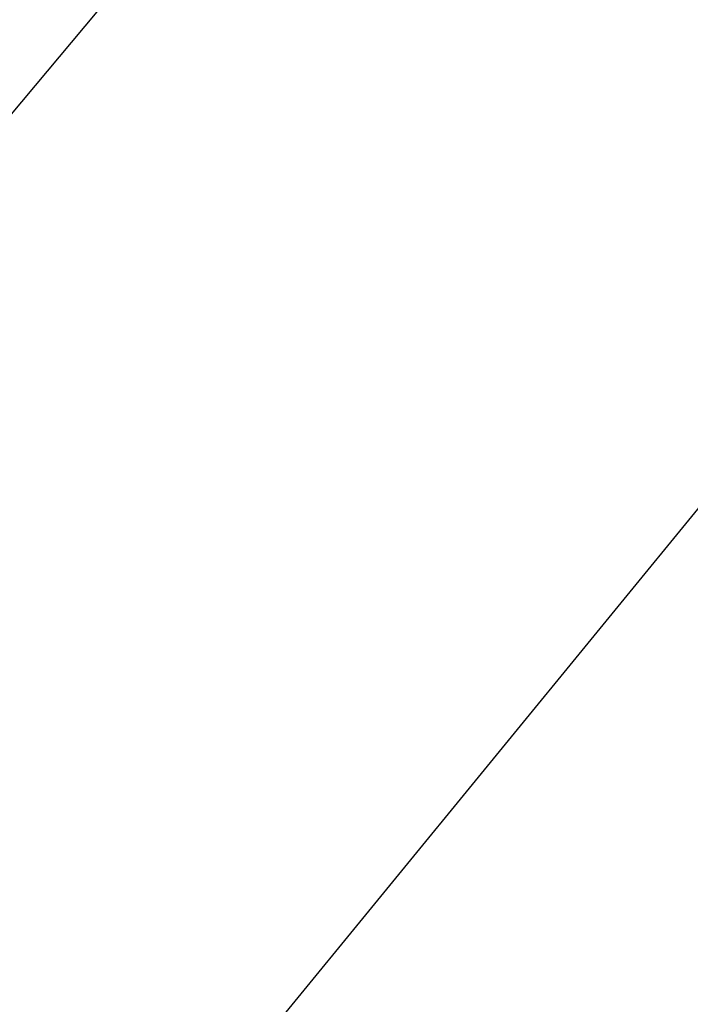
# Model space of a CAD drawing. Extents: x 1 to 221, y -110 to 110.
# Tile 219 of 256: x 90.832 to 91.147, y -24.601 to -24.139. Entities that reach past the tile are written whole.
import ezdxf

# ---------------------------------------------------------------- set-up
doc = ezdxf.new("R2010")
doc.units = 0
doc.header["$LTSCALE"] = 25.4
doc.layers.get('0').update_dxf_attribs({"color": 13, "linetype": 'CONTINUOUS'})

# ---------------------------------------------------------------- blocks, each defined once
blk = doc.blocks.new('PEAR-M-8672_STL')
at = {"color": 41}
for p, q in [((92.40160369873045, -22.30598449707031, 377.3965454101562), (89.46918487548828, -25.80388641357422, 375.4710998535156)), ((92.40160369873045, -22.30598449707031, 377.3965454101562), (89.46918487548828, -25.80388641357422, 375.4710998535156)), ((89.97064971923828, -25.80983352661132, 374.7355957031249), (92.83031463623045, -22.31696319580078, 376.6413269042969)), ((89.97064971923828, -25.80983352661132, 374.7355957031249), (92.83031463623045, -22.31696319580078, 376.6413269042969))]:
    blk.add_line(p, q, dxfattribs=at)
at = {"color": 7}
mesh = blk.add_polyface(dxfattribs=at)
corners = [(97.55551147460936, -16.0557746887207, 4.045983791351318), (93.33947753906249, -25.73279571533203, 6.559057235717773), (90.9388198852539, -23.89837837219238, 6.559057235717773), (99.16835784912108, -17.28819847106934, 4.045983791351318)]
mesh.append_faces([[corners[k] for k in face] for face in [(0, 1, 2), (1, 0, 3)]], dxfattribs={"vtx0": -1, "color": 7})
mesh = blk.add_polyface(dxfattribs=at)
corners = [(88.72642517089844, -21.84082984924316, 6.559057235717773), (84.50809478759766, -31.52056121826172, 10.04484844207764), (81.59007263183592, -28.80677413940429, 10.04484844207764), (90.9388198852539, -23.89837837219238, 6.559057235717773)]
mesh.append_faces([[corners[k] for k in face] for face in [(0, 1, 2), (1, 0, 3)]], dxfattribs={"vtx0": -1, "color": 7})
blk = doc.blocks.new('GRUPUJ_2')
at = {"color": 0}
blk.add_blockref('PEAR-M-8672_STL', (-1.163597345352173, 109.9058380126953, -2.021527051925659), dxfattribs=at)

msp = doc.modelspace()

# ---------------------------------------------------------------- block references
at = {"color": 0}
msp.add_blockref('GRUPUJ_2', (1.163597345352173, -109.9058380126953, 2.021527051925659), dxfattribs=at)

doc.saveas('drawing.dxf')
